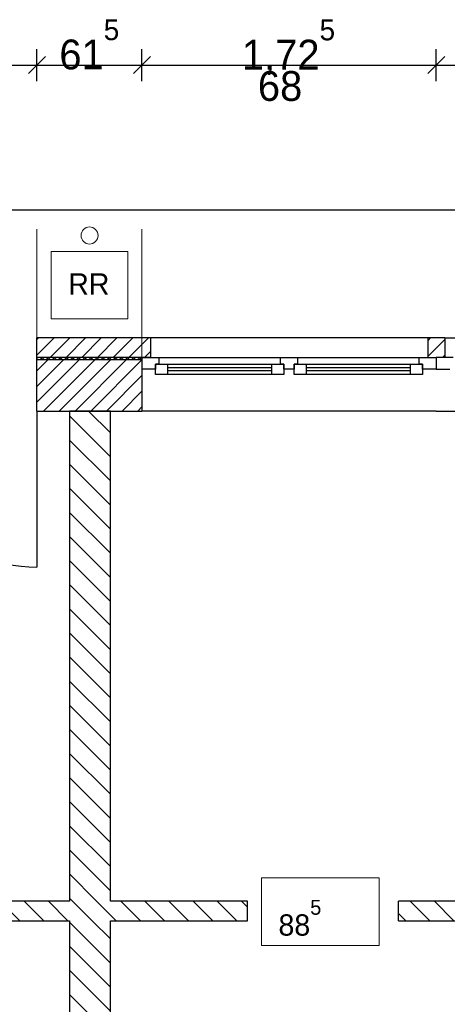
# Model space of a CAD drawing. Extents: x -73 to 359, y -4 to 85.
# Tile 53 of 149: x -20.81 to -18.3, y 37.71 to 43.49. Entities that reach past the tile are written whole.
import ezdxf

# ---------------------------------------------------------------- set-up
doc = ezdxf.new("R2010")
doc.units = 0
doc.header["$MEASUREMENT"] = 0
for name, pattern in [('Strichlinie', [0.005644, 0.002822, -0.002822]), ('Strichpunktlinie', [0.006703, 0.003528, -0.001764, 0, -0.001411]), ('Wipeout_Contour', [1, 0, -1])]:
    doc.linetypes.add(name, pattern=pattern)
for name, color, linetype in [('0._EG_7_0', 7, 'Continuous'), ('0._EG_7_A_1 Sanitär', 7, 'Continuous'), ('0._EG_7_P_BM_AUSSEN', 7, 'Continuous'), ('0._EG_7_P_ZE_ACHSEN', 7, 'Continuous'), ('0._EG_7_P_ZE_TEXT', 7, 'Continuous'), ('0._EG_7_R_NT_DACH', 7, 'Continuous'), ('0._EG_7_R_NT_INNENWAND', 7, 'Continuous'), ('0._EG_7_R_TR_AUSSENWAND', 7, 'Continuous'), ('0._EG_7_R_TR_INNENWAND', 7, 'Continuous')]:
    doc.layers.add(name, color=color, linetype=linetype)
doc.styles.add('ERSTELLTER_STIL_1', font='txt')
pattern_1 = [(45, (0, 0), (-0.04596194, 0.04596194), [])]
pattern_2 = [(135, (0, 0), (0.07071068, 0.07071068), [])]

# ---------------------------------------------------------------- blocks, each defined once
blk = doc.blocks.new('*X3', base_point=(-79.1554, -34.5065))
at = {"layer": '0._EG_7_R_TR_AUSSENWAND', "linetype": 'Continuous', "ltscale": 1000}
for p, q in [((-20.7084, 41.505), (-20.7087, 41.5048)), ((-20.707, 41.5062), (-20.7084, 41.505)), ((-20.7054, 41.5072), (-20.707, 41.5062)), ((-20.7037, 41.5081), (-20.7054, 41.5072)), ((-20.702, 41.5088), (-20.7037, 41.5081)), ((-20.7002, 41.5092), (-20.702, 41.5088)), ((-20.6983, 41.5095), (-20.7002, 41.5092)), ((-20.6964, 41.5096), (-20.6983, 41.5095)), ((-20.6945, 41.5095), (-20.6964, 41.5096)), ((-20.6927, 41.5092), (-20.6945, 41.5095)), ((-20.6909, 41.5088), (-20.6927, 41.5092)), ((-20.6891, 41.5081), (-20.6909, 41.5088)), ((-20.6874, 41.5072), (-20.6891, 41.5081)), ((-20.6859, 41.5062), (-20.6874, 41.5072)), ((-20.6844, 41.505), (-20.6859, 41.5062)), ((-20.6831, 41.5037), (-20.6844, 41.505)), ((-20.6819, 41.5022), (-20.6831, 41.5037)), ((-20.6809, 41.5006), (-20.6819, 41.5022)), ((-20.6801, 41.4989), (-20.6809, 41.5006)), ((-20.6794, 41.4972), (-20.6801, 41.4989)), ((-20.6789, 41.4953), (-20.6794, 41.4972)), ((-20.6789, 41.495), (-20.6789, 41.4953)), ((-20.6782, 41.4953), (-20.6783, 41.495)), ((-20.6777, 41.4972), (-20.6782, 41.4953)), ((-20.6771, 41.4989), (-20.6777, 41.4972)), ((-20.6762, 41.5006), (-20.6771, 41.4989)), ((-20.6752, 41.5022), (-20.6762, 41.5006)), ((-20.6741, 41.5037), (-20.6752, 41.5022)), ((-20.6727, 41.505), (-20.6741, 41.5037)), ((-20.6713, 41.5062), (-20.6727, 41.505)), ((-20.6697, 41.5072), (-20.6713, 41.5062)), ((-20.668, 41.5081), (-20.6697, 41.5072)), ((-20.6663, 41.5088), (-20.668, 41.5081)), ((-20.6645, 41.5092), (-20.6663, 41.5088)), ((-20.6626, 41.5095), (-20.6645, 41.5092)), ((-20.6607, 41.5096), (-20.6626, 41.5095)), ((-20.6588, 41.5095), (-20.6607, 41.5096)), ((-20.657, 41.5092), (-20.6588, 41.5095)), ((-20.6552, 41.5088), (-20.657, 41.5092)), ((-20.6534, 41.5081), (-20.6552, 41.5088)), ((-20.6517, 41.5072), (-20.6534, 41.5081)), ((-20.6502, 41.5062), (-20.6517, 41.5072)), ((-20.6487, 41.505), (-20.6502, 41.5062)), ((-20.6474, 41.5037), (-20.6487, 41.505)), ((-20.6462, 41.5022), (-20.6474, 41.5037)), ((-20.6452, 41.5006), (-20.6462, 41.5022)), ((-20.6443, 41.4989), (-20.6452, 41.5006)), ((-20.6437, 41.4972), (-20.6443, 41.4989)), ((-20.6432, 41.4953), (-20.6437, 41.4972)), ((-20.6432, 41.495), (-20.6432, 41.4953)), ((-20.6425, 41.4953), (-20.6426, 41.495)), ((-20.642, 41.4972), (-20.6425, 41.4953)), ((-20.6414, 41.4989), (-20.642, 41.4972)), ((-20.6405, 41.5006), (-20.6414, 41.4989)), ((-20.6395, 41.5022), (-20.6405, 41.5006)), ((-20.6383, 41.5037), (-20.6395, 41.5022)), ((-20.637, 41.505), (-20.6383, 41.5037)), ((-20.6356, 41.5062), (-20.637, 41.505)), ((-20.634, 41.5072), (-20.6356, 41.5062)), ((-20.6323, 41.5081), (-20.634, 41.5072)), ((-20.6306, 41.5088), (-20.6323, 41.5081)), ((-20.6287, 41.5092), (-20.6306, 41.5088)), ((-20.6269, 41.5095), (-20.6287, 41.5092)), ((-20.625, 41.5096), (-20.6269, 41.5095)), ((-20.6231, 41.5095), (-20.625, 41.5096)), ((-20.6213, 41.5092), (-20.6231, 41.5095)), ((-20.6194, 41.5088), (-20.6213, 41.5092)), ((-20.6177, 41.5081), (-20.6194, 41.5088)), ((-20.616, 41.5072), (-20.6177, 41.5081)), ((-20.6144, 41.5062), (-20.616, 41.5072)), ((-20.613, 41.505), (-20.6144, 41.5062)), ((-20.6117, 41.5037), (-20.613, 41.505)), ((-20.6105, 41.5022), (-20.6117, 41.5037)), ((-20.6095, 41.5006), (-20.6105, 41.5022)), ((-20.6086, 41.4989), (-20.6095, 41.5006)), ((-20.608, 41.4972), (-20.6086, 41.4989)), ((-20.6075, 41.4953), (-20.608, 41.4972)), ((-20.6074, 41.495), (-20.6075, 41.4953)), ((-20.6063, 41.4972), (-20.6068, 41.4953)), ((-20.6068, 41.4953), (-20.6068, 41.495)), ((-20.6057, 41.4989), (-20.6063, 41.4972)), ((-20.6048, 41.5006), (-20.6057, 41.4989)), ((-20.6038, 41.5022), (-20.6048, 41.5006)), ((-20.6026, 41.5037), (-20.6038, 41.5022)), ((-20.6013, 41.505), (-20.6026, 41.5037)), ((-20.5998, 41.5062), (-20.6013, 41.505)), ((-20.5983, 41.5072), (-20.5998, 41.5062)), ((-20.5966, 41.5081), (-20.5983, 41.5072)), ((-20.5948, 41.5088), (-20.5966, 41.5081)), ((-20.593, 41.5092), (-20.5948, 41.5088)), ((-20.5912, 41.5095), (-20.593, 41.5092)), ((-20.5893, 41.5096), (-20.5912, 41.5095)), ((-20.5874, 41.5095), (-20.5893, 41.5096)), ((-20.5855, 41.5092), (-20.5874, 41.5095)), ((-20.5837, 41.5088), (-20.5855, 41.5092)), ((-20.582, 41.5081), (-20.5837, 41.5088)), ((-20.5803, 41.5072), (-20.582, 41.5081)), ((-20.5787, 41.5062), (-20.5803, 41.5072)), ((-20.5773, 41.505), (-20.5787, 41.5062)), ((-20.5759, 41.5037), (-20.5773, 41.505)), ((-20.5748, 41.5022), (-20.5759, 41.5037)), ((-20.5738, 41.5006), (-20.5748, 41.5022)), ((-20.5729, 41.4989), (-20.5738, 41.5006)), ((-20.5723, 41.4972), (-20.5729, 41.4989)), ((-20.5718, 41.4953), (-20.5723, 41.4972)), ((-20.5717, 41.495), (-20.5718, 41.4953)), ((-20.5706, 41.4972), (-20.5711, 41.4953)), ((-20.5711, 41.4953), (-20.5711, 41.495)), ((-20.5699, 41.4989), (-20.5706, 41.4972)), ((-20.5691, 41.5006), (-20.5699, 41.4989)), ((-20.5681, 41.5022), (-20.5691, 41.5006)), ((-20.5669, 41.5037), (-20.5681, 41.5022)), ((-20.5656, 41.505), (-20.5669, 41.5037)), ((-20.5641, 41.5062), (-20.5656, 41.505)), ((-20.5626, 41.5072), (-20.5641, 41.5062)), ((-20.5609, 41.5081), (-20.5626, 41.5072)), ((-20.5591, 41.5088), (-20.5609, 41.5081)), ((-20.5573, 41.5092), (-20.5591, 41.5088)), ((-20.5555, 41.5095), (-20.5573, 41.5092)), ((-20.5536, 41.5096), (-20.5555, 41.5095)), ((-20.5517, 41.5095), (-20.5536, 41.5096)), ((-20.5498, 41.5092), (-20.5517, 41.5095)), ((-20.548, 41.5088), (-20.5498, 41.5092)), ((-20.5463, 41.5081), (-20.548, 41.5088)), ((-20.5446, 41.5072), (-20.5463, 41.5081)), ((-20.543, 41.5062), (-20.5446, 41.5072)), ((-20.5416, 41.505), (-20.543, 41.5062)), ((-20.5402, 41.5037), (-20.5416, 41.505)), ((-20.5391, 41.5022), (-20.5402, 41.5037)), ((-20.538, 41.5006), (-20.5391, 41.5022)), ((-20.5372, 41.4989), (-20.538, 41.5006)), ((-20.5365, 41.4972), (-20.5372, 41.4989)), ((-20.5361, 41.4953), (-20.5365, 41.4972)), ((-20.536, 41.495), (-20.5361, 41.4953)), ((-20.5349, 41.4972), (-20.5354, 41.4953)), ((-20.5354, 41.4953), (-20.5354, 41.495)), ((-20.5342, 41.4989), (-20.5349, 41.4972)), ((-20.5334, 41.5006), (-20.5342, 41.4989)), ((-20.5324, 41.5022), (-20.5334, 41.5006)), ((-20.5312, 41.5037), (-20.5324, 41.5022)), ((-20.5299, 41.505), (-20.5312, 41.5037)), ((-20.5284, 41.5062), (-20.5299, 41.505)), ((-20.5268, 41.5072), (-20.5284, 41.5062)), ((-20.5252, 41.5081), (-20.5268, 41.5072)), ((-20.5234, 41.5088), (-20.5252, 41.5081)), ((-20.5216, 41.5092), (-20.5234, 41.5088)), ((-20.5197, 41.5095), (-20.5216, 41.5092)), ((-20.5179, 41.5096), (-20.5197, 41.5095)), ((-20.516, 41.5095), (-20.5179, 41.5096)), ((-20.5141, 41.5092), (-20.516, 41.5095)), ((-20.5123, 41.5088), (-20.5141, 41.5092)), ((-20.5105, 41.5081), (-20.5123, 41.5088)), ((-20.5089, 41.5072), (-20.5105, 41.5081)), ((-20.5073, 41.5062), (-20.5089, 41.5072)), ((-20.5058, 41.505), (-20.5073, 41.5062)), ((-20.5045, 41.5037), (-20.5058, 41.505)), ((-20.5033, 41.5022), (-20.5045, 41.5037)), ((-20.5023, 41.5006), (-20.5033, 41.5022)), ((-20.5015, 41.4989), (-20.5023, 41.5006)), ((-20.5008, 41.4972), (-20.5015, 41.4989)), ((-20.5004, 41.4953), (-20.5008, 41.4972)), ((-20.5003, 41.495), (-20.5004, 41.4953)), ((-20.4996, 41.4953), (-20.4997, 41.495)), ((-20.4992, 41.4972), (-20.4996, 41.4953)), ((-20.4985, 41.4989), (-20.4992, 41.4972)), ((-20.4977, 41.5006), (-20.4985, 41.4989)), ((-20.4967, 41.5022), (-20.4977, 41.5006)), ((-20.4955, 41.5037), (-20.4967, 41.5022)), ((-20.4942, 41.505), (-20.4955, 41.5037)), ((-20.4927, 41.5062), (-20.4942, 41.505)), ((-20.4911, 41.5072), (-20.4927, 41.5062)), ((-20.4895, 41.5081), (-20.4911, 41.5072)), ((-20.4877, 41.5088), (-20.4895, 41.5081)), ((-20.4859, 41.5092), (-20.4877, 41.5088)), ((-20.484, 41.5095), (-20.4859, 41.5092)), ((-20.4821, 41.5096), (-20.484, 41.5095)), ((-20.4803, 41.5095), (-20.4821, 41.5096)), ((-20.4784, 41.5092), (-20.4803, 41.5095)), ((-20.4766, 41.5088), (-20.4784, 41.5092)), ((-20.4748, 41.5081), (-20.4766, 41.5088)), ((-20.4732, 41.5072), (-20.4748, 41.5081)), ((-20.4716, 41.5062), (-20.4732, 41.5072)), ((-20.4701, 41.505), (-20.4716, 41.5062)), ((-20.4688, 41.5037), (-20.4701, 41.505)), ((-20.4676, 41.5022), (-20.4688, 41.5037)), ((-20.4666, 41.5006), (-20.4676, 41.5022)), ((-20.4658, 41.4989), (-20.4666, 41.5006)), ((-20.4651, 41.4972), (-20.4658, 41.4989)), ((-20.4646, 41.4953), (-20.4651, 41.4972)), ((-20.4646, 41.495), (-20.4646, 41.4953)), ((-20.4639, 41.4953), (-20.464, 41.495)), ((-20.4635, 41.4972), (-20.4639, 41.4953)), ((-20.4628, 41.4989), (-20.4635, 41.4972)), ((-20.462, 41.5006), (-20.4628, 41.4989)), ((-20.4609, 41.5022), (-20.462, 41.5006)), ((-20.4598, 41.5037), (-20.4609, 41.5022)), ((-20.4584, 41.505), (-20.4598, 41.5037)), ((-20.457, 41.5062), (-20.4584, 41.505)), ((-20.4554, 41.5072), (-20.457, 41.5062)), ((-20.4537, 41.5081), (-20.4554, 41.5072)), ((-20.452, 41.5088), (-20.4537, 41.5081)), ((-20.4502, 41.5092), (-20.452, 41.5088)), ((-20.4483, 41.5095), (-20.4502, 41.5092)), ((-20.4464, 41.5096), (-20.4483, 41.5095)), ((-20.4445, 41.5095), (-20.4464, 41.5096)), ((-20.4427, 41.5092), (-20.4445, 41.5095)), ((-20.4409, 41.5088), (-20.4427, 41.5092)), ((-20.4391, 41.5081), (-20.4409, 41.5088)), ((-20.4374, 41.5072), (-20.4391, 41.5081)), ((-20.4359, 41.5062), (-20.4374, 41.5072)), ((-20.4344, 41.505), (-20.4359, 41.5062)), ((-20.4331, 41.5037), (-20.4344, 41.505)), ((-20.4319, 41.5022), (-20.4331, 41.5037)), ((-20.4309, 41.5006), (-20.4319, 41.5022)), ((-20.4301, 41.4989), (-20.4309, 41.5006)), ((-20.4294, 41.4972), (-20.4301, 41.4989)), ((-20.4289, 41.4953), (-20.4294, 41.4972)), ((-20.4289, 41.495), (-20.4289, 41.4953)), ((-20.4282, 41.4953), (-20.4283, 41.495)), ((-20.4277, 41.4972), (-20.4282, 41.4953)), ((-20.4271, 41.4989), (-20.4277, 41.4972)), ((-20.4262, 41.5006), (-20.4271, 41.4989)), ((-20.4252, 41.5022), (-20.4262, 41.5006)), ((-20.4241, 41.5037), (-20.4252, 41.5022)), ((-20.4227, 41.505), (-20.4241, 41.5037)), ((-20.4213, 41.5062), (-20.4227, 41.505)), ((-20.4197, 41.5072), (-20.4213, 41.5062)), ((-20.418, 41.5081), (-20.4197, 41.5072)), ((-20.4163, 41.5088), (-20.418, 41.5081)), ((-20.4145, 41.5092), (-20.4163, 41.5088)), ((-20.4126, 41.5095), (-20.4145, 41.5092)), ((-20.4107, 41.5096), (-20.4126, 41.5095)), ((-20.4088, 41.5095), (-20.4107, 41.5096)), ((-20.407, 41.5092), (-20.4088, 41.5095)), ((-20.4052, 41.5088), (-20.407, 41.5092)), ((-20.4034, 41.5081), (-20.4052, 41.5088)), ((-20.4017, 41.5072), (-20.4034, 41.5081)), ((-20.4002, 41.5062), (-20.4017, 41.5072)), ((-20.3987, 41.505), (-20.4002, 41.5062)), ((-20.3974, 41.5037), (-20.3987, 41.505)), ((-20.3962, 41.5022), (-20.3974, 41.5037)), ((-20.3952, 41.5006), (-20.3962, 41.5022)), ((-20.3943, 41.4989), (-20.3952, 41.5006)), ((-20.3937, 41.4972), (-20.3943, 41.4989)), ((-20.3932, 41.4953), (-20.3937, 41.4972)), ((-20.3932, 41.495), (-20.3932, 41.4953)), ((-20.3925, 41.4953), (-20.3926, 41.495)), ((-20.392, 41.4972), (-20.3925, 41.4953)), ((-20.3914, 41.4989), (-20.392, 41.4972)), ((-20.3905, 41.5006), (-20.3914, 41.4989)), ((-20.3895, 41.5022), (-20.3905, 41.5006)), ((-20.3883, 41.5037), (-20.3895, 41.5022)), ((-20.387, 41.505), (-20.3883, 41.5037)), ((-20.3856, 41.5062), (-20.387, 41.505)), ((-20.384, 41.5072), (-20.3856, 41.5062)), ((-20.3823, 41.5081), (-20.384, 41.5072)), ((-20.3806, 41.5088), (-20.3823, 41.5081)), ((-20.3787, 41.5092), (-20.3806, 41.5088)), ((-20.3769, 41.5095), (-20.3787, 41.5092)), ((-20.375, 41.5096), (-20.3769, 41.5095)), ((-20.3731, 41.5095), (-20.375, 41.5096)), ((-20.3713, 41.5092), (-20.3731, 41.5095)), ((-20.3694, 41.5088), (-20.3713, 41.5092)), ((-20.3677, 41.5081), (-20.3694, 41.5088)), ((-20.366, 41.5072), (-20.3677, 41.5081)), ((-20.3644, 41.5062), (-20.366, 41.5072)), ((-20.363, 41.505), (-20.3644, 41.5062)), ((-20.3617, 41.5037), (-20.363, 41.505)), ((-20.3605, 41.5022), (-20.3617, 41.5037)), ((-20.3595, 41.5006), (-20.3605, 41.5022)), ((-20.3586, 41.4989), (-20.3595, 41.5006)), ((-20.358, 41.4972), (-20.3586, 41.4989)), ((-20.3575, 41.4953), (-20.358, 41.4972)), ((-20.3574, 41.495), (-20.3575, 41.4953)), ((-20.3563, 41.4972), (-20.3568, 41.4953)), ((-20.3568, 41.4953), (-20.3568, 41.495)), ((-20.3557, 41.4989), (-20.3563, 41.4972)), ((-20.3548, 41.5006), (-20.3557, 41.4989)), ((-20.3538, 41.5022), (-20.3548, 41.5006)), ((-20.3526, 41.5037), (-20.3538, 41.5022)), ((-20.3513, 41.505), (-20.3526, 41.5037)), ((-20.3498, 41.5062), (-20.3513, 41.505)), ((-20.3483, 41.5072), (-20.3498, 41.5062)), ((-20.3466, 41.5081), (-20.3483, 41.5072)), ((-20.3448, 41.5088), (-20.3466, 41.5081)), ((-20.343, 41.5092), (-20.3448, 41.5088)), ((-20.3412, 41.5095), (-20.343, 41.5092)), ((-20.3393, 41.5096), (-20.3412, 41.5095)), ((-20.3374, 41.5095), (-20.3393, 41.5096)), ((-20.3355, 41.5092), (-20.3374, 41.5095)), ((-20.3337, 41.5088), (-20.3355, 41.5092)), ((-20.332, 41.5081), (-20.3337, 41.5088)), ((-20.3303, 41.5072), (-20.332, 41.5081)), ((-20.3287, 41.5062), (-20.3303, 41.5072)), ((-20.3273, 41.505), (-20.3287, 41.5062)), ((-20.3259, 41.5037), (-20.3273, 41.505)), ((-20.3248, 41.5022), (-20.3259, 41.5037)), ((-20.3238, 41.5006), (-20.3248, 41.5022)), ((-20.3229, 41.4989), (-20.3238, 41.5006)), ((-20.3223, 41.4972), (-20.3229, 41.4989)), ((-20.3218, 41.4953), (-20.3223, 41.4972)), ((-20.3217, 41.495), (-20.3218, 41.4953)), ((-20.3206, 41.4972), (-20.3211, 41.4953)), ((-20.3211, 41.4953), (-20.3211, 41.495)), ((-20.3199, 41.4989), (-20.3206, 41.4972)), ((-20.3191, 41.5006), (-20.3199, 41.4989)), ((-20.3181, 41.5022), (-20.3191, 41.5006)), ((-20.3169, 41.5037), (-20.3181, 41.5022)), ((-20.3156, 41.505), (-20.3169, 41.5037)), ((-20.3141, 41.5062), (-20.3156, 41.505)), ((-20.3126, 41.5072), (-20.3141, 41.5062)), ((-20.3109, 41.5081), (-20.3126, 41.5072)), ((-20.3091, 41.5088), (-20.3109, 41.5081)), ((-20.3073, 41.5092), (-20.3091, 41.5088)), ((-20.3055, 41.5095), (-20.3073, 41.5092)), ((-20.3036, 41.5096), (-20.3055, 41.5095)), ((-20.3017, 41.5095), (-20.3036, 41.5096)), ((-20.2998, 41.5092), (-20.3017, 41.5095)), ((-20.298, 41.5088), (-20.2998, 41.5092)), ((-20.2963, 41.5081), (-20.298, 41.5088)), ((-20.2946, 41.5072), (-20.2963, 41.5081)), ((-20.293, 41.5062), (-20.2946, 41.5072)), ((-20.2916, 41.505), (-20.293, 41.5062)), ((-20.2902, 41.5037), (-20.2916, 41.505)), ((-20.2891, 41.5022), (-20.2902, 41.5037)), ((-20.288, 41.5006), (-20.2891, 41.5022)), ((-20.2872, 41.4989), (-20.288, 41.5006)), ((-20.2865, 41.4972), (-20.2872, 41.4989)), ((-20.2861, 41.4953), (-20.2865, 41.4972)), ((-20.286, 41.495), (-20.2861, 41.4953)), ((-20.2849, 41.4972), (-20.2854, 41.4953)), ((-20.2854, 41.4953), (-20.2854, 41.495)), ((-20.2842, 41.4989), (-20.2849, 41.4972)), ((-20.2834, 41.5006), (-20.2842, 41.4989)), ((-20.2824, 41.5022), (-20.2834, 41.5006)), ((-20.2812, 41.5037), (-20.2824, 41.5022)), ((-20.2799, 41.505), (-20.2812, 41.5037)), ((-20.2784, 41.5062), (-20.2799, 41.505)), ((-20.2768, 41.5072), (-20.2784, 41.5062)), ((-20.2752, 41.5081), (-20.2768, 41.5072)), ((-20.2734, 41.5088), (-20.2752, 41.5081)), ((-20.2716, 41.5092), (-20.2734, 41.5088)), ((-20.2697, 41.5095), (-20.2716, 41.5092)), ((-20.2679, 41.5096), (-20.2697, 41.5095)), ((-20.266, 41.5095), (-20.2679, 41.5096)), ((-20.2641, 41.5092), (-20.266, 41.5095)), ((-20.2623, 41.5088), (-20.2641, 41.5092)), ((-20.2605, 41.5081), (-20.2623, 41.5088)), ((-20.2589, 41.5072), (-20.2605, 41.5081)), ((-20.2573, 41.5062), (-20.2589, 41.5072)), ((-20.2558, 41.505), (-20.2573, 41.5062)), ((-20.2545, 41.5037), (-20.2558, 41.505)), ((-20.2533, 41.5022), (-20.2545, 41.5037)), ((-20.2523, 41.5006), (-20.2533, 41.5022)), ((-20.2515, 41.4989), (-20.2523, 41.5006)), ((-20.2508, 41.4972), (-20.2515, 41.4989)), ((-20.2504, 41.4953), (-20.2508, 41.4972)), ((-20.2503, 41.495), (-20.2504, 41.4953)), ((-20.2496, 41.4953), (-20.2497, 41.495)), ((-20.2492, 41.4972), (-20.2496, 41.4953)), ((-20.2485, 41.4989), (-20.2492, 41.4972)), ((-20.2477, 41.5006), (-20.2485, 41.4989)), ((-20.2467, 41.5022), (-20.2477, 41.5006)), ((-20.2455, 41.5037), (-20.2467, 41.5022)), ((-20.2442, 41.505), (-20.2455, 41.5037)), ((-20.2427, 41.5062), (-20.2442, 41.505)), ((-20.2411, 41.5072), (-20.2427, 41.5062)), ((-20.2395, 41.5081), (-20.2411, 41.5072)), ((-20.2377, 41.5088), (-20.2395, 41.5081)), ((-20.2359, 41.5092), (-20.2377, 41.5088)), ((-20.234, 41.5095), (-20.2359, 41.5092)), ((-20.2321, 41.5096), (-20.234, 41.5095)), ((-20.2303, 41.5095), (-20.2321, 41.5096)), ((-20.2284, 41.5092), (-20.2303, 41.5095)), ((-20.2266, 41.5088), (-20.2284, 41.5092)), ((-20.2248, 41.5081), (-20.2266, 41.5088)), ((-20.2232, 41.5072), (-20.2248, 41.5081)), ((-20.2216, 41.5062), (-20.2232, 41.5072)), ((-20.2201, 41.505), (-20.2216, 41.5062)), ((-20.2188, 41.5037), (-20.2201, 41.505)), ((-20.2176, 41.5022), (-20.2188, 41.5037)), ((-20.2166, 41.5006), (-20.2176, 41.5022)), ((-20.2158, 41.4989), (-20.2166, 41.5006)), ((-20.2151, 41.4972), (-20.2158, 41.4989)), ((-20.2146, 41.4953), (-20.2151, 41.4972)), ((-20.2146, 41.495), (-20.2146, 41.4953)), ((-20.2139, 41.4953), (-20.214, 41.495)), ((-20.2135, 41.4972), (-20.2139, 41.4953)), ((-20.2128, 41.4989), (-20.2135, 41.4972)), ((-20.212, 41.5006), (-20.2128, 41.4989)), ((-20.2109, 41.5022), (-20.212, 41.5006)), ((-20.2098, 41.5037), (-20.2109, 41.5022)), ((-20.2084, 41.505), (-20.2098, 41.5037)), ((-20.207, 41.5062), (-20.2084, 41.505)), ((-20.2054, 41.5072), (-20.207, 41.5062)), ((-20.2037, 41.5081), (-20.2054, 41.5072)), ((-20.202, 41.5088), (-20.2037, 41.5081)), ((-20.2002, 41.5092), (-20.202, 41.5088)), ((-20.1983, 41.5095), (-20.2002, 41.5092)), ((-20.1964, 41.5096), (-20.1983, 41.5095)), ((-20.1945, 41.5095), (-20.1964, 41.5096)), ((-20.1927, 41.5092), (-20.1945, 41.5095)), ((-20.1909, 41.5088), (-20.1927, 41.5092)), ((-20.1891, 41.5081), (-20.1909, 41.5088)), ((-20.1874, 41.5072), (-20.1891, 41.5081)), ((-20.1859, 41.5062), (-20.1874, 41.5072)), ((-20.1844, 41.505), (-20.1859, 41.5062)), ((-20.1831, 41.5037), (-20.1844, 41.505)), ((-20.1819, 41.5022), (-20.1831, 41.5037)), ((-20.1809, 41.5006), (-20.1819, 41.5022)), ((-20.1801, 41.4989), (-20.1809, 41.5006)), ((-20.1794, 41.4972), (-20.1801, 41.4989)), ((-20.1789, 41.4953), (-20.1794, 41.4972)), ((-20.1789, 41.495), (-20.1789, 41.4953)), ((-20.1782, 41.4953), (-20.1783, 41.495)), ((-20.1777, 41.4972), (-20.1782, 41.4953)), ((-20.1771, 41.4989), (-20.1777, 41.4972)), ((-20.1762, 41.5006), (-20.1771, 41.4989)), ((-20.1752, 41.5022), (-20.1762, 41.5006)), ((-20.1741, 41.5037), (-20.1752, 41.5022)), ((-20.1727, 41.505), (-20.1741, 41.5037)), ((-20.1713, 41.5062), (-20.1727, 41.505)), ((-20.1697, 41.5072), (-20.1713, 41.5062)), ((-20.168, 41.5081), (-20.1697, 41.5072)), ((-20.1663, 41.5088), (-20.168, 41.5081)), ((-20.1645, 41.5092), (-20.1663, 41.5088)), ((-20.1626, 41.5095), (-20.1645, 41.5092)), ((-20.1607, 41.5096), (-20.1626, 41.5095)), ((-20.1588, 41.5095), (-20.1607, 41.5096)), ((-20.157, 41.5092), (-20.1588, 41.5095)), ((-20.1552, 41.5088), (-20.157, 41.5092)), ((-20.1534, 41.5081), (-20.1552, 41.5088)), ((-20.1517, 41.5072), (-20.1534, 41.5081)), ((-20.1502, 41.5062), (-20.1517, 41.5072)), ((-20.1487, 41.505), (-20.1502, 41.5062)), ((-20.1474, 41.5037), (-20.1487, 41.505)), ((-20.1462, 41.5022), (-20.1474, 41.5037)), ((-20.1452, 41.5006), (-20.1462, 41.5022)), ((-20.1443, 41.4989), (-20.1452, 41.5006)), ((-20.1437, 41.4972), (-20.1443, 41.4989)), ((-20.1432, 41.4953), (-20.1437, 41.4972)), ((-20.1432, 41.495), (-20.1432, 41.4953)), ((-20.1425, 41.4953), (-20.1426, 41.495)), ((-20.142, 41.4972), (-20.1425, 41.4953)), ((-20.1414, 41.4989), (-20.142, 41.4972)), ((-20.1405, 41.5006), (-20.1414, 41.4989)), ((-20.1395, 41.5022), (-20.1405, 41.5006)), ((-20.1383, 41.5037), (-20.1395, 41.5022)), ((-20.137, 41.505), (-20.1383, 41.5037)), ((-20.1356, 41.5062), (-20.137, 41.505)), ((-20.134, 41.5072), (-20.1356, 41.5062)), ((-20.1323, 41.5081), (-20.134, 41.5072)), ((-20.1306, 41.5088), (-20.1323, 41.5081)), ((-20.1287, 41.5092), (-20.1306, 41.5088)), ((-20.1269, 41.5095), (-20.1287, 41.5092)), ((-20.125, 41.5096), (-20.1269, 41.5095)), ((-20.1231, 41.5095), (-20.125, 41.5096)), ((-20.1213, 41.5092), (-20.1231, 41.5095)), ((-20.1194, 41.5088), (-20.1213, 41.5092)), ((-20.1177, 41.5081), (-20.1194, 41.5088)), ((-20.116, 41.5072), (-20.1177, 41.5081)), ((-20.1144, 41.5062), (-20.116, 41.5072)), ((-20.113, 41.505), (-20.1144, 41.5062)), ((-20.1117, 41.5037), (-20.113, 41.505)), ((-20.1105, 41.5022), (-20.1117, 41.5037)), ((-20.1095, 41.5006), (-20.1105, 41.5022)), ((-20.1086, 41.4989), (-20.1095, 41.5006)), ((-20.108, 41.4972), (-20.1086, 41.4989)), ((-20.1075, 41.4953), (-20.108, 41.4972)), ((-20.1074, 41.495), (-20.1075, 41.4953)), ((-20.1063, 41.4972), (-20.1068, 41.4953)), ((-20.1068, 41.4953), (-20.1068, 41.495)), ((-20.1057, 41.4989), (-20.1063, 41.4972)), ((-20.1048, 41.5006), (-20.1057, 41.4989)), ((-20.1038, 41.5022), (-20.1048, 41.5006)), ((-20.1026, 41.5037), (-20.1038, 41.5022)), ((-20.1013, 41.505), (-20.1026, 41.5037)), ((-20.0998, 41.5062), (-20.1013, 41.505)), ((-20.0983, 41.5072), (-20.0998, 41.5062)), ((-20.0966, 41.5081), (-20.0983, 41.5072)), ((-20.0948, 41.5088), (-20.0966, 41.5081)), ((-20.0937, 41.5091), (-20.0948, 41.5088))]:
    blk.add_line(p, q, dxfattribs=at)

msp = doc.modelspace()

# ---------------------------------------------------------------- hatches: boundary and pattern name
at = {"layer": '0._EG_7_R_NT_INNENWAND', "linetype": 'Continuous', "ltscale": 1000}
h = msp.add_hatch(dxfattribs=at)
h.set_pattern_fill('MW_Porenbeton_0007', color=256, style=0, pattern_type=2)
h.set_pattern_definition(pattern_2)
h.paths.add_polyline_path([(-24.5896, 38.32), (-24.5896, 38.205), (-19.4746, 38.205), (-19.4746, 38.32)], flags=0)
h = msp.add_hatch(dxfattribs=at)
h.set_pattern_fill('MW_Porenbeton_0007', color=256, style=0, pattern_type=2)
h.set_pattern_definition(pattern_2)
h.paths.add_polyline_path([(-18.5896, 38.32), (-18.5896, 38.205), (-14.5187, 38.205), (-14.5187, 38.32)], flags=0)
at = {"layer": '0._EG_7_R_TR_AUSSENWAND', "linetype": 'Continuous', "ltscale": 1000}
h = msp.add_hatch(dxfattribs=at)
h.set_pattern_fill('MW_Kalksandstein_0007', color=256, style=0, pattern_type=2)
h.set_pattern_definition(pattern_1)
h.paths.add_polyline_path([(-20.0437, 41.625), (-20.7087, 41.625), (-20.7087, 41.51), (-20.0937, 41.51), (-20.0437, 41.51)], flags=0)
h = msp.add_hatch(dxfattribs=at)
h.set_pattern_fill('MW_Kalksandstein_0007', color=256, style=0, pattern_type=2)
h.set_pattern_definition(pattern_1)
h.paths.add_polyline_path([(-18.4187, 41.51), (-18.3687, 41.51), (-18.3187, 41.51), (-18.3187, 41.625), (-18.4187, 41.625)], flags=0)
h = msp.add_hatch(dxfattribs=at)
h.set_pattern_fill('MW_Kalksandstein_0007', color=256, style=0, pattern_type=2)
h.set_pattern_definition(pattern_1)
h.paths.add_polyline_path([(-20.7087, 41.31), (-20.7087, 41.195), (-20.0937, 41.195), (-20.0937, 41.44), (-20.0937, 41.495), (-20.7087, 41.495)], flags=0)
at = {"layer": '0._EG_7_R_TR_INNENWAND', "linetype": 'Continuous', "ltscale": 1000}
h = msp.add_hatch(dxfattribs=at)
h.set_pattern_fill('MW_Porenbeton_0007', color=256, style=0, pattern_type=2)
h.set_pattern_definition(pattern_2)
h.paths.add_polyline_path([(-20.2787, 41.195), (-20.5187, 41.195), (-20.5187, 38.32), (-20.2787, 38.32)], flags=0)
h = msp.add_hatch(dxfattribs=at)
h.set_pattern_fill('MW_Porenbeton_0007', color=256, style=0, pattern_type=2)
h.set_pattern_definition(pattern_2)
h.paths.add_polyline_path([(-20.2787, 38.205), (-20.5187, 38.205), (-20.5187, 33.065), (-20.2787, 33.065)], flags=0)

# ---------------------------------------------------------------- linework, layer by layer
at = {"layer": '0._EG_7_0', "linetype": 'Continuous', "ltscale": 1000}
for p, q in [((-20.7087, 41.51), (-20.7087, 41.625)), ((-20.0437, 41.625), (-20.0437, 41.51)), ((-18.4187, 41.625), (-18.4187, 41.51)), ((-18.3187, 41.625), (-18.3187, 41.51)), ((-20.7087, 41.495), (-20.7087, 41.51)), ((-20.7087, 41.31), (-20.7087, 41.495)), ((-20.0437, 41.51), (-20.0937, 41.51)), ((-20.0937, 41.51), (-20.0937, 41.495)), ((-20.0937, 41.495), (-20.0937, 41.44)), ((-18.4187, 41.51), (-18.3687, 41.51)), ((-18.3187, 41.51), (-18.3687, 41.51)), ((-20.0937, 41.44), (-20.0937, 41.195)), ((-20.7087, 41.195), (-20.7087, 41.31))]:
    msp.add_line(p, q, dxfattribs=at)
at = {"layer": '0._EG_7_A_1 Sanitär', "color": 5, "linetype": 'Continuous', "lineweight": 13, "ltscale": 1000}
msp.add_circle((-20.4007, 42.225), 0.05, dxfattribs=at)
at = {"layer": '0._EG_7_P_BM_AUSSEN', "linetype": 'Continuous', "ltscale": 1000}
for p, q in [((-20.7587, 43.175), (-20.6587, 43.275)), ((-20.6587, 43.275), (-20.7587, 43.175)), ((-20.7087, 43.1313), (-20.7087, 43.3188)), ((-20.7087, 43.1313), (-20.7087, 43.3188)), ((-20.0437, 43.275), (-20.1437, 43.175)), ((-20.0937, 43.1313), (-20.0937, 43.3188)), ((-18.3187, 43.275), (-18.4187, 43.175)), ((-18.3687, 43.1313), (-18.3687, 43.3188)), ((-21.6237, 43.225), (-20.7087, 43.225)), ((-20.7837, 43.225), (-20.7087, 43.225)), ((-20.7087, 43.225), (-20.6337, 43.225)), ((-20.7087, 43.225), (-20.0937, 43.225)), ((-20.0937, 43.225), (-18.3687, 43.225)), ((-18.3687, 43.225), (-15.7437, 43.225))]:
    msp.add_line(p, q, dxfattribs=at)
at = {"layer": '0._EG_7_P_ZE_ACHSEN', "color": 9, "linetype": 'Strichpunktlinie', "lineweight": 18, "ltscale": 1000}
msp.add_line((-20.7087, 42.2612), (-20.7087, 41.3121), dxfattribs=at)
at = {"layer": '0._EG_7_P_ZE_TEXT', "color": 255, "linetype": 'Continuous', "lineweight": 18, "ltscale": 1000}
for p, q in [((-20.1757, 42.1316), (-20.6257, 42.1316)), ((-20.6257, 42.1316), (-20.6257, 41.7351)), ((-20.1757, 41.7351), (-20.1757, 42.1316)), ((-20.6257, 41.7351), (-20.1757, 41.7351)), ((-18.7033, 38.4556), (-19.3931, 38.4556)), ((-19.3931, 38.4556), (-19.3931, 38.0592)), ((-18.7033, 38.0592), (-18.7033, 38.4556)), ((-19.3931, 38.0592), (-18.7033, 38.0592))]:
    msp.add_line(p, q, dxfattribs=at)
at = {"layer": '0._EG_7_R_NT_DACH', "linetype": 'Strichlinie', "ltscale": 1000}
msp.add_line((-32.2787, 42.375), (-14.5187, 42.375), dxfattribs=at)
at = {"layer": '0._EG_7_R_NT_INNENWAND', "linetype": 'Continuous', "ltscale": 1000}
for p, q in [((-20.5187, 38.32), (-24.5896, 38.32)), ((-19.4746, 38.32), (-20.2787, 38.32)), ((-19.4746, 38.205), (-19.4746, 38.32)), ((-14.5187, 38.32), (-18.5896, 38.32)), ((-18.5896, 38.205), (-18.5896, 38.32)), ((-24.5896, 38.205), (-20.5187, 38.205)), ((-20.2787, 38.205), (-19.4746, 38.205)), ((-18.5896, 38.205), (-14.5187, 38.205))]:
    msp.add_line(p, q, dxfattribs=at)
at = {"layer": '0._EG_7_R_TR_AUSSENWAND', "linetype": 'Continuous', "ltscale": 1000}
for p, q in [((-20.0437, 41.625), (-20.7087, 41.625)), ((-18.4187, 41.625), (-20.0437, 41.625)), ((-18.3187, 41.625), (-18.4187, 41.625)), ((-18.3187, 41.625), (-15.7937, 41.625)), ((-20.0937, 41.51), (-20.7087, 41.51)), ((-20.0937, 41.495), (-20.7087, 41.495)), ((-20.7087, 41.195), (-20.0937, 41.195)), ((-20.7087, 41.195), (-20.7087, 40.28)), ((-18.3687, 41.195), (-20.0937, 41.195)), ((-18.3687, 41.195), (-15.7437, 41.195))]:
    msp.add_line(p, q, dxfattribs=at)
msp.add_arc((-20.7087, 41.195), 0.915, 180, 270, dxfattribs=at)
at = {"layer": '0._EG_7_R_TR_INNENWAND', "linetype": 'Continuous', "ltscale": 1000}
for p, q in [((-20.5187, 41.195), (-20.5187, 38.32)), ((-20.2787, 41.195), (-20.5187, 41.195)), ((-20.2787, 38.32), (-20.2787, 41.195)), ((-20.5187, 38.205), (-20.5187, 33.065)), ((-20.2787, 35.135), (-20.2787, 38.205))]:
    msp.add_line(p, q, dxfattribs=at)

# ---------------------------------------------------------------- block references
at = {"layer": '0._EG_7_0', "linetype": 'Continuous', "ltscale": 1000}
msp.add_blockref('*X3', (-79.1554, -34.5065), dxfattribs=at)

# ---------------------------------------------------------------- texts
at = {"layer": '0._EG_7_P_BM_AUSSEN', "linetype": 'Continuous', "char_height": 0.175, "attachment_point": 7, "style": 'ERSTELLTER_STIL_1'}
for s, insert in [('{61\\A1{\\H0.7x;\\S5^  ;}}', (-20.5778, 43.1971)), ('{1,72\\A1{\\H0.7x;\\S5^  ;}}', (-19.5078, 43.166)), ('{68}', (-19.414, 43.0121))]:
    msp.add_mtext(s, dxfattribs=dict(at, insert=insert))
at = {"layer": '0._EG_7_P_ZE_TEXT', "linetype": 'Continuous', "char_height": 0.125, "attachment_point": 1, "style": 'ERSTELLTER_STIL_1'}
for s, insert in [('{RR }', (-20.5257, 42.003)), ('{88\\A1{\\H0.7x;\\S5^  ;}}', (-19.2931, 38.3271))]:
    msp.add_mtext(s, dxfattribs=dict(at, insert=insert))

# ---------------------------------------------------------------- wipeouts: each hides what was drawn before it
at = {"color": 254, "linetype": 'Wipeout_Contour', "lineweight": 0, "ltscale": 183.619491}
msp.add_wipeout([(-19.2812, 41.51), (-19.2812, 41.47), (-19.9937, 41.47), (-19.9937, 41.51)], dxfattribs=at).dxf.layer = '0._EG_7_R_TR_AUSSENWAND'
at = {"color": 254, "linetype": 'Wipeout_Contour', "lineweight": 0, "ltscale": 182.253104}
msp.add_wipeout([(-18.4687, 41.51), (-18.4687, 41.47), (-19.1812, 41.47), (-19.1812, 41.51)], dxfattribs=at).dxf.layer = '0._EG_7_R_TR_AUSSENWAND'

# ---------------------------------------------------------------- next in the draw order: wipeouts: each hides what was drawn before it
at = {"color": 254, "linetype": 'Wipeout_Contour', "lineweight": 0, "ltscale": 276.493845}
msp.add_wipeout([(-20.0937, 41.51), (-19.9937, 41.51), (-19.9937, 41.47), (-20.0137, 41.47), (-20.0137, 41.44), (-20.0937, 41.44)], dxfattribs=at).dxf.layer = '0._EG_7_R_TR_AUSSENWAND'
at = {"color": 254, "linetype": 'Wipeout_Contour', "lineweight": 0, "ltscale": 274.186927}
msp.add_wipeout([(-19.2312, 41.51), (-19.1812, 41.51), (-19.1812, 41.47), (-19.2012, 41.47), (-19.2012, 41.44), (-19.2312, 41.44)], dxfattribs=at).dxf.layer = '0._EG_7_R_TR_AUSSENWAND'
at = {"color": 254, "linetype": 'Wipeout_Contour', "lineweight": 0, "ltscale": 272.133794}
msp.add_wipeout([(-18.3687, 41.44), (-18.2887, 41.44), (-18.2887, 41.47), (-18.2687, 41.47), (-18.2687, 41.51), (-18.3687, 41.51)], dxfattribs=at).dxf.layer = '0._EG_7_R_TR_AUSSENWAND'
at = {"color": 254, "linetype": 'Wipeout_Contour', "lineweight": 0, "ltscale": 183.510864}
msp.add_wipeout([(-19.3312, 41.47), (-19.3312, 41.45), (-19.9437, 41.45), (-19.9437, 41.47)], dxfattribs=at).dxf.layer = '0._EG_7_R_TR_AUSSENWAND'
at = {"color": 254, "linetype": 'Wipeout_Contour', "lineweight": 0, "ltscale": 182.143618}
msp.add_wipeout([(-18.5187, 41.47), (-18.5187, 41.45), (-19.1312, 41.45), (-19.1312, 41.47)], dxfattribs=at).dxf.layer = '0._EG_7_R_TR_AUSSENWAND'

# ---------------------------------------------------------------- next in the draw order: linework, layer by layer
at = {"layer": '0._EG_7_P_ZE_ACHSEN', "color": 9, "linetype": 'Strichpunktlinie', "lineweight": 18, "ltscale": 1000}
msp.add_line((-20.0937, 42.2612), (-20.0937, 41.3121), dxfattribs=at)
at = {"layer": '0._EG_7_R_TR_AUSSENWAND', "linetype": 'Continuous', "ltscale": 1000}
for p, q in [((-20.0937, 41.51), (-19.9937, 41.51)), ((-20.0937, 41.51), (-20.0937, 41.495)), ((-20.0437, 41.51), (-20.0937, 41.51)), ((-20.0937, 41.495), (-20.0937, 41.44)), ((-18.2687, 41.51), (-18.3687, 41.51)), ((-18.3687, 41.51), (-18.3687, 41.495)), ((-18.3187, 41.51), (-18.3687, 41.51)), ((-18.3687, 41.495), (-18.3687, 41.44)), ((-18.3687, 41.44), (-18.2887, 41.44))]:
    msp.add_line(p, q, dxfattribs=at)

# ---------------------------------------------------------------- next in the draw order: wipeouts: each hides what was drawn before it
at = {"color": 254, "linetype": 'Wipeout_Contour', "lineweight": 0, "ltscale": 274.156019}
msp.add_wipeout([(-19.2312, 41.44), (-19.2612, 41.44), (-19.2612, 41.47), (-19.2812, 41.47), (-19.2812, 41.51), (-19.2312, 41.51)], dxfattribs=at).dxf.layer = '0._EG_7_R_TR_AUSSENWAND'
at = {"color": 254, "linetype": 'Wipeout_Contour', "lineweight": 0, "ltscale": 183.366279}
msp.add_wipeout([(-19.3312, 41.43), (-19.3312, 41.41), (-19.9437, 41.41), (-19.9437, 41.43)], dxfattribs=at).dxf.layer = '0._EG_7_R_TR_AUSSENWAND'
at = {"color": 254, "linetype": 'Wipeout_Contour', "lineweight": 0, "ltscale": 181.997947}
msp.add_wipeout([(-18.5187, 41.43), (-18.5187, 41.41), (-19.1312, 41.41), (-19.1312, 41.43)], dxfattribs=at).dxf.layer = '0._EG_7_R_TR_AUSSENWAND'

# ---------------------------------------------------------------- next in the draw order: linework, layer by layer
at = {"layer": '0._EG_7_R_TR_AUSSENWAND', "linetype": 'Continuous', "ltscale": 1000}
for p, q in [((-19.9937, 41.51), (-19.2812, 41.51)), ((-19.2812, 41.51), (-19.2312, 41.51)), ((-19.2312, 41.51), (-19.1812, 41.51))]:
    msp.add_line(p, q, dxfattribs=at)

# ---------------------------------------------------------------- next in the draw order: wipeouts: each hides what was drawn before it
at = {"color": 254, "linetype": 'Wipeout_Contour', "lineweight": 0, "ltscale": 271.937681}
msp.add_wipeout([(-18.3687, 41.44), (-18.4487, 41.44), (-18.4487, 41.47), (-18.4687, 41.47), (-18.4687, 41.51), (-18.3687, 41.51)], dxfattribs=at).dxf.layer = '0._EG_7_R_TR_AUSSENWAND'
at = {"color": 254, "linetype": 'Wipeout_Contour', "lineweight": 0, "ltscale": 184.028139}
msp.add_wipeout([(-19.9437, 41.47), (-19.9437, 41.41), (-20.0137, 41.41), (-20.0137, 41.47)], dxfattribs=at).dxf.layer = '0._EG_7_R_TR_AUSSENWAND'
at = {"color": 254, "linetype": 'Wipeout_Contour', "lineweight": 0, "ltscale": 182.85919}
msp.add_wipeout([(-19.2612, 41.47), (-19.2612, 41.41), (-19.3312, 41.41), (-19.3312, 41.47)], dxfattribs=at).dxf.layer = '0._EG_7_R_TR_AUSSENWAND'
at = {"color": 254, "linetype": 'Wipeout_Contour', "lineweight": 0, "ltscale": 182.640312}
msp.add_wipeout([(-19.1312, 41.47), (-19.1312, 41.41), (-19.2012, 41.41), (-19.2012, 41.47)], dxfattribs=at).dxf.layer = '0._EG_7_R_TR_AUSSENWAND'

# ---------------------------------------------------------------- next in the draw order: linework, layer by layer
at = {"layer": '0._EG_7_R_TR_AUSSENWAND', "linetype": 'Continuous', "ltscale": 1000}
for p, q in [((-19.9937, 41.51), (-19.9937, 41.47)), ((-19.2812, 41.47), (-19.2812, 41.51)), ((-19.1812, 41.51), (-18.4687, 41.51)), ((-19.1812, 41.51), (-19.1812, 41.47)), ((-18.4687, 41.51), (-18.3687, 41.51)), ((-18.4187, 41.51), (-18.3687, 41.51)), ((-18.3687, 41.51), (-18.3687, 41.495)), ((-18.3687, 41.495), (-18.3687, 41.44)), ((-20.0137, 41.44), (-20.0937, 41.44)), ((-19.9937, 41.47), (-20.0137, 41.47)), ((-20.0137, 41.47), (-20.0137, 41.44)), ((-20.0137, 41.41), (-20.0137, 41.47)), ((-19.2612, 41.47), (-19.2812, 41.47)), ((-19.2612, 41.44), (-19.2612, 41.47)), ((-19.2612, 41.47), (-19.2612, 41.41)), ((-19.2312, 41.44), (-19.2612, 41.44)), ((-19.2012, 41.44), (-19.2312, 41.44)), ((-19.1812, 41.47), (-19.2012, 41.47)), ((-19.2012, 41.47), (-19.2012, 41.44)), ((-19.2012, 41.41), (-19.2012, 41.47))]:
    msp.add_line(p, q, dxfattribs=at)

# ---------------------------------------------------------------- next in the draw order: wipeouts: each hides what was drawn before it
at = {"color": 254, "linetype": 'Wipeout_Contour', "lineweight": 0, "ltscale": 183.438569}
msp.add_wipeout([(-19.3312, 41.43), (-19.9437, 41.43), (-19.9437, 41.45), (-19.3312, 41.45)], dxfattribs=at).dxf.layer = '0._EG_7_R_TR_AUSSENWAND'
at = {"color": 254, "linetype": 'Wipeout_Contour', "lineweight": 0, "ltscale": 181.511312}
msp.add_wipeout([(-18.4487, 41.47), (-18.4487, 41.41), (-18.5187, 41.41), (-18.5187, 41.47)], dxfattribs=at).dxf.layer = '0._EG_7_R_TR_AUSSENWAND'

# ---------------------------------------------------------------- next in the draw order: linework, layer by layer
at = {"layer": '0._EG_7_R_TR_AUSSENWAND', "linetype": 'Continuous', "ltscale": 1000}
for p, q in [((-18.4687, 41.47), (-18.4687, 41.51)), ((-20.0137, 41.47), (-19.9437, 41.47)), ((-19.9437, 41.47), (-19.3312, 41.47)), ((-19.9437, 41.47), (-19.9437, 41.41)), ((-19.9437, 41.45), (-19.3312, 41.45)), ((-19.3312, 41.43), (-19.9437, 41.43)), ((-19.3312, 41.41), (-19.3312, 41.47)), ((-19.3312, 41.47), (-19.2612, 41.47)), ((-18.4487, 41.47), (-18.4687, 41.47)), ((-18.4487, 41.44), (-18.4487, 41.47)), ((-18.4487, 41.47), (-18.4487, 41.41)), ((-18.3687, 41.44), (-18.4487, 41.44)), ((-19.9437, 41.41), (-20.0137, 41.41)), ((-19.3312, 41.41), (-19.9437, 41.41)), ((-19.2612, 41.41), (-19.3312, 41.41))]:
    msp.add_line(p, q, dxfattribs=at)

# ---------------------------------------------------------------- next in the draw order: wipeouts: each hides what was drawn before it
at = {"color": 254, "linetype": 'Wipeout_Contour', "lineweight": 0, "ltscale": 182.07078}
msp.add_wipeout([(-18.5187, 41.43), (-19.1312, 41.43), (-19.1312, 41.45), (-18.5187, 41.45)], dxfattribs=at).dxf.layer = '0._EG_7_R_TR_AUSSENWAND'

# ---------------------------------------------------------------- next in the draw order: linework, layer by layer
at = {"layer": '0._EG_7_R_TR_AUSSENWAND', "linetype": 'Continuous', "ltscale": 1000}
for p, q in [((-19.2012, 41.47), (-19.1312, 41.47)), ((-19.1312, 41.47), (-18.5187, 41.47)), ((-19.1312, 41.47), (-19.1312, 41.41)), ((-19.1312, 41.45), (-18.5187, 41.45)), ((-18.5187, 41.43), (-19.1312, 41.43)), ((-18.5187, 41.41), (-18.5187, 41.47)), ((-18.5187, 41.47), (-18.4487, 41.47)), ((-19.1312, 41.41), (-19.2012, 41.41)), ((-18.5187, 41.41), (-19.1312, 41.41)), ((-18.4487, 41.41), (-18.5187, 41.41))]:
    msp.add_line(p, q, dxfattribs=at)

doc.saveas('drawing.dxf')
